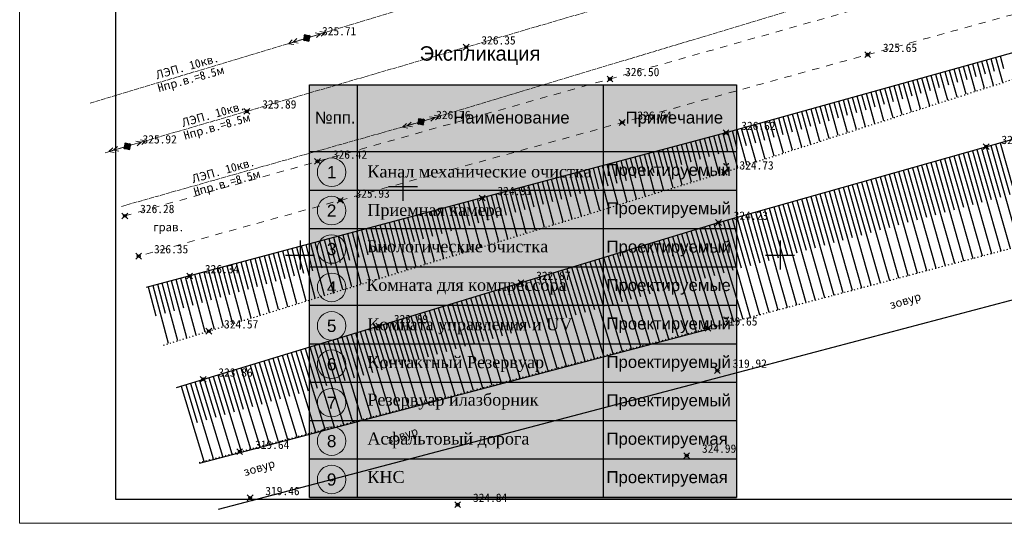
# Model space of a CAD drawing. Header units: metres. Extents: x 703615 to 712205, y 4306166 to 4311183.
# Tile 15 of 256: x 707151 to 707254, y 4306635 to 4306687. Entities that reach past the tile are written whole.
import ezdxf
from ezdxf.enums import TextEntityAlignment as Align

# ---------------------------------------------------------------- set-up
doc = ezdxf.new("R2010")
doc.units = ezdxf.units.M
doc.header["$LTSCALE"] = 0.5
doc.header["$PDMODE"] = 35
doc.header["$PDSIZE"] = 0.3
for name, pattern in [('Auto_Street_NotBorder_Line_m1', [3, 1.5, -1.5]), ('Commnctn_Electr_VLP_High_Built_m1', [1, 1, 0]), ('ДОРОГИ_СТРОЯЩ', [9, 8, -1]), ('Контура низ откосов  Штриховая 0.1-0.5 - - - - - - -', [0.6, 0.1, -0.5])]:
    doc.linetypes.add(name, pattern=pattern)
for name, color, linetype in [('(001) Сетка', 92, 'Continuous'), ('(004) Точки рельефа', 7, 'Continuous'), ('(022) Возд. Линии', 7, 'Continuous'), ('(025) Дорога', 7, 'Continuous'), ('(027) Гидрография', 7, 'Continuous'), ('(035) Откосы', 7, 'Continuous'), ('(037) Контуры', 7, 'Continuous'), ('Номер пп.', 250, 'Continuous'), ('Экспликация', 7, 'Continuous')]:
    doc.layers.add(name, color=color, linetype=linetype)
doc.layers.add('AUTO#_ROADS_EXIST_L', color=7, linetype='Continuous', lineweight=15, true_color=0x000000)
doc.layers.add('COMMN_OBJCT_#####_B', color=7, linetype='Continuous', lineweight=15, true_color=0x000000)
doc.layers.add('COMMN_OBJCT_ELCTR_B', color=7, linetype='Continuous', true_color=0x000000)
doc.layers.add('COMMN_OBJCT_ELCTR_L', color=7, linetype='Continuous', true_color=0x000000)
doc.layers.add('ПЛАНИРОВКА', color=7, linetype='Continuous', lineweight=5)
doc.layers.add('Рамка  штамп', color=7, linetype='Continuous', lineweight=30)
doc.styles.add('ARIAL', font='arial.ttf', dxfattribs={"height": 1.75})
doc.styles.add('BM-431', font='txt')
doc.styles.add('D-431', font='txt')
doc.styles.get("Standard").update_dxf_attribs({"font": 'times.ttf'})
doc.styles.add('стиль2', font='arial.ttf', dxfattribs={"height": 1.5})
doc.styles.add('Юлия', font='arial.ttf')

# ---------------------------------------------------------------- blocks, each defined once
blk = doc.blocks.new('CommnctnPoleRCsquare_m1')
at = {"layer": 'COMMN_OBJCT_#####_B', "lineweight": 13, "true_color": 0xfffffe}
blk.add_hatch(color=7, dxfattribs=at).paths.add_polyline_path([(-0.6, 0.6), (-0.6, -0.6), (0.6, -0.6), (0.6, 0.6)])
at = {"layer": 'COMMN_OBJCT_#####_B', "lineweight": 13, "true_color": 0x000000}
blk.add_hatch(color=18, dxfattribs=at).paths.add_polyline_path([(-0.1, 0, 1), (0.1, 0, 1)])
at = {"layer": 'COMMN_OBJCT_#####_B', "color": 18, "lineweight": 9, "true_color": 0x000000}
blk.add_lwpolyline([(0.6, 0.6), (-0.6, 0.6), (-0.6, -0.6), (0.6, -0.6)], close=True, dxfattribs=at)
blk.add_circle((0, 0), 0.1, dxfattribs=at)
blk = doc.blocks.new('ElectricHighVLP_m1')
at = {"layer": 'COMMN_OBJCT_ELCTR_B', "color": 18, "linetype": 'Continuous', "lineweight": 20, "true_color": 0x000000}
for p, q in [((0, 0), (4, 0)), ((3, 0), (2, 0.5)), ((3, 0), (2, -0.5)), ((4, 0), (3, 0.5)), ((4, 0), (3, -0.5))]:
    blk.add_line(p, q, dxfattribs=at)
blk = doc.blocks.new('Setka')
at = {"layer": '(001) Сетка'}
for p, q in [((0, 1.5), (0, -1.5)), ((-1.5, 0), (1.5, 0))]:
    blk.add_line(p, q, dxfattribs=at)
blk = doc.blocks.new('нум1')
at = {"layer": 'Номер пп.', "ltscale": 100, "true_color": 0xffffff}
h = blk.add_hatch(color=7, dxfattribs=at)
edge = h.paths.add_edge_path()
edge.add_arc((0, 0), 3.52, 0, 360)
at = {"layer": 'Номер пп.', "color": 18, "lineweight": 15, "true_color": 0x000000}
blk.add_circle((0, 0), 3.52, dxfattribs=at)
at = {"layer": 'Номер пп.', "color": 0, "ltscale": 100, "style": 'Юлия'}
blk.add_attdef('ЦИФРА', text='', height=4, dxfattribs=at).set_placement((0, 0), align=Align.MIDDLE_CENTER)
blk = doc.blocks.new('A$C0558a0ee')
at = {"layer": 'Экспликация', "ltscale": 100, "true_color": 0x8ebac7, "transparency": 33554687}
h = blk.add_hatch(color=143, dxfattribs=at)
h.dxf.hatch_style = 1
h.paths.add_polyline_path([(0, -4), (4.94, -4), (4.94, 32), (44.47, 32), (44.47, 38.94), (0, 38.94)])
at = {"layer": 'Экспликация', "ltscale": 100, "true_color": 0xffffff, "transparency": 33554687}
h = blk.add_hatch(color=7, dxfattribs=at)
h.dxf.hatch_style = 1
h.paths.add_polyline_path([(4.9, -4), (44.47, -4), (44.47, 32), (4.94, 32)])
at = {"layer": 'Экспликация', "lineweight": 30, "ltscale": 100}
blk.add_lwpolyline([(44.47, -4), (0, -4), (0, 38.94), (44.47, 38.94)], close=True, dxfattribs=at)
at = {"layer": 'Экспликация', "linetype": 'Continuous', "lineweight": 30}
for points in [[(4.94, 38.94), (4.94, -4)], [(30.56, 38.94), (30.56, -4)]]:
    blk.add_lwpolyline(points, dxfattribs=at)
at = {"layer": 'Экспликация', "color": 7, "lineweight": 30, "ltscale": 100}
for points in [[(0, 32), (44.47, 32)], [(0, 28), (44.47, 28)], [(0, 24), (44.47, 24)], [(0, 20), (44.47, 20)], [(0, 16), (44.47, 16)], [(0, 12), (44.47, 12)], [(0, 12), (44.47, 12)], [(0, 8), (44.47, 8)], [(0, 4), (44.47, 4)], [(0, 0), (44.47, 0)], [(0, -4), (44.47, -4)]]:
    blk.add_lwpolyline(points, dxfattribs=at)
at = {"layer": 'Экспликация', "color": 18, "ltscale": 0.5, "true_color": 0x000000}
ref = blk.add_blockref('нум1', (2.29, 29.86), dxfattribs=dict(at, xscale=0.4222972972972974, yscale=0.4222972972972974, zscale=0.4222972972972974))
ref.add_attrib('ЦИФРА', '1', dxfattribs={"layer": 'ПЛАНИРОВКА', "color": 18, "ltscale": 100, "true_color": 0x000000, "height": 1.27, "style": 'ARIAL'}).set_placement((2.29, 29.86), align=Align.MIDDLE_CENTER)
ref = blk.add_blockref('нум1', (2.29, 25.86), dxfattribs=dict(at, xscale=0.4222972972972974, yscale=0.4222972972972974, zscale=0.4222972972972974))
ref.add_attrib('ЦИФРА', '2', dxfattribs={"layer": 'ПЛАНИРОВКА', "color": 18, "ltscale": 100, "true_color": 0x000000, "height": 1.27, "style": 'ARIAL'}).set_placement((2.29, 25.86), align=Align.MIDDLE_CENTER)
ref = blk.add_blockref('нум1', (2.29, 21.86), dxfattribs=dict(at, xscale=0.4222972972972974, yscale=0.4222972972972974, zscale=0.4222972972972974))
ref.add_attrib('ЦИФРА', '3', dxfattribs={"layer": 'ПЛАНИРОВКА', "color": 18, "ltscale": 100, "true_color": 0x000000, "height": 1.27, "style": 'ARIAL'}).set_placement((2.29, 21.86), align=Align.MIDDLE_CENTER)
ref = blk.add_blockref('нум1', (2.29, 17.86), dxfattribs=dict(at, xscale=0.4222972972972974, yscale=0.4222972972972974, zscale=0.4222972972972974))
ref.add_attrib('ЦИФРА', '4', dxfattribs={"layer": 'ПЛАНИРОВКА', "color": 18, "ltscale": 100, "true_color": 0x000000, "height": 1.27, "style": 'ARIAL'}).set_placement((2.29, 17.86), align=Align.MIDDLE_CENTER)
ref = blk.add_blockref('нум1', (2.29, 13.86), dxfattribs=dict(at, xscale=0.4222972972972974, yscale=0.4222972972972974, zscale=0.4222972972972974))
ref.add_attrib('ЦИФРА', '5', dxfattribs={"layer": 'ПЛАНИРОВКА', "color": 18, "ltscale": 100, "true_color": 0x000000, "height": 1.27, "style": 'ARIAL'}).set_placement((2.29, 13.86), align=Align.MIDDLE_CENTER)
ref = blk.add_blockref('нум1', (2.29, 9.86), dxfattribs=dict(at, xscale=0.4222972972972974, yscale=0.4222972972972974, zscale=0.4222972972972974))
ref.add_attrib('ЦИФРА', '6', dxfattribs={"layer": 'ПЛАНИРОВКА', "color": 18, "ltscale": 100, "true_color": 0x000000, "height": 1.27, "style": 'ARIAL'}).set_placement((2.29, 9.86), align=Align.MIDDLE_CENTER)
ref = blk.add_blockref('нум1', (2.29, 5.86), dxfattribs=dict(at, xscale=0.4222972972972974, yscale=0.4222972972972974, zscale=0.4222972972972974))
ref.add_attrib('ЦИФРА', '7', dxfattribs={"layer": 'ПЛАНИРОВКА', "color": 18, "ltscale": 100, "true_color": 0x000000, "height": 1.27, "style": 'ARIAL'}).set_placement((2.29, 5.86), align=Align.MIDDLE_CENTER)
ref = blk.add_blockref('нум1', (2.29, 1.86), dxfattribs=dict(at, xscale=0.4222972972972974, yscale=0.4222972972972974, zscale=0.4222972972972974))
ref.add_attrib('ЦИФРА', '8', dxfattribs={"layer": 'ПЛАНИРОВКА', "color": 18, "ltscale": 100, "true_color": 0x000000, "height": 1.27, "style": 'ARIAL'}).set_placement((2.29, 1.86), align=Align.MIDDLE_CENTER)
ref = blk.add_blockref('нум1', (2.29, -2.14), dxfattribs=dict(at, xscale=0.4222972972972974, yscale=0.4222972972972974, zscale=0.4222972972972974))
ref.add_attrib('ЦИФРА', '9', dxfattribs={"layer": 'ПЛАНИРОВКА', "color": 18, "ltscale": 100, "true_color": 0x000000, "height": 1.27, "style": 'ARIAL'}).set_placement((2.29, -2.14), align=Align.MIDDLE_CENTER)
at = {"layer": 'Экспликация', "linetype": 'Continuous', "lineweight": 30, "style": 'стиль2'}
for s, p in [(' №пп.                     Наименование            Примечание', (0.04, 34.93, 49.86)), ('Проектируемый', (30.92, 29.48, 49.86)), ('Проектируемый', (30.92, 25.48, 49.86)), ('Проектируемый', (30.92, 21.48, 49.86)), ('Проектируемые', (30.92, 17.48, 49.86)), ('Проектируемый', (30.92, 13.48, 49.86)), ('Проектируемый', (30.92, 9.48, 49.86)), ('Проектируемый', (30.92, 5.48, 49.86)), ('Проектируемая', (30.92, 1.48, 49.86)), ('Проектируемая', (30.92, -2.52, 49.86))]:
    blk.add_text(s, height=1.25, dxfattribs=at).set_placement(p)
at = {"layer": 'Экспликация', "linetype": 'Continuous', "lineweight": 15, "transparency": 33554687, "insert": (0.87, 42.97), "char_height": 1.5, "attachment_point": 1, "style": 'стиль2'}
blk.add_mtext_dynamic_manual_height_columns('\\pxi7.05404;Экспликация', width=47.7569, gutter_width=15, heights=[2.97], dxfattribs=at)
at = {"layer": 'Экспликация', "ltscale": 50, "char_height": 1.25, "attachment_point": 1}
for s, insert, width in [('Канал механические очистка', (6.01, 30.56), 29.5598), ('Приемная камера', (6.01, 26.56), 29.5598), ('Биологические очистка{\\f宋体|b0|i0|c134|p2; }', (5.96, 22.77), 29.5598), ('Комната для компрессора', (5.89, 18.75), 29.8482), ('Комната управления и UV', (6.01, 14.65), 29.5598), ('Контактный Резервуар', (6.01, 10.71), 29.5598), ('Резервуар илазборник', (6.01, 6.8), 29.5598), ('Асфальтовый дорога ', (6.01, 2.75), 29.5598), ('КНС', (6.01, -1.25), 29.5598)]:
    blk.add_mtext(s, dxfattribs=dict(at, insert=insert, width=width))

msp = doc.modelspace()

# ---------------------------------------------------------------- linework, layer by layer
at = {"layer": '(027) Гидрография', "color": 4}
for points, elevation in [([(707171.99, 4306636.51), (707176.21, 4306637.62), (707224.98, 4306650.47), (707280.16, 4306665.04)], 320), ([(707170, 4306641.29), (707174.22, 4306642.4), (707222.99, 4306655.25)], 319.64)]:
    msp.add_lwpolyline(points, dxfattribs=dict(at, elevation=elevation))
at = {"layer": '(035) Откосы'}
for p, q in [((707250.82, 4306680.02, 326.12), (707250.06, 4306682.73, 326.12)), ((707250.92, 4306681.52, 326.12), (707250.54, 4306682.86, 326.12)), ((707251.77, 4306680.32, 326.12), (707251.03, 4306683, 326.12)), ((707251.88, 4306681.8, 326.12), (707251.51, 4306683.13, 326.12)), ((707252.72, 4306680.63, 326.12), (707251.99, 4306683.26, 326.12)), ((707252.83, 4306682.09, 326.12), (707252.47, 4306683.4, 326.12)), ((707253.68, 4306680.94, 326.12), (707252.95, 4306683.53, 326.12)), ((707253.79, 4306682.38, 326.12), (707253.43, 4306683.67, 326.12)), ((707247.09, 4306680.37, 326.12), (707246.69, 4306681.79, 326.12)), ((707247.96, 4306679.1, 326.12), (707247.17, 4306681.92, 326.12)), ((707248.05, 4306680.65, 326.12), (707247.66, 4306682.06, 326.12)), ((707248.91, 4306679.4, 326.12), (707248.14, 4306682.19, 326.12)), ((707249, 4306680.94, 326.12), (707248.62, 4306682.33, 326.12)), ((707249.87, 4306679.71, 326.12), (707249.1, 4306682.46, 326.12)), ((707249.96, 4306681.23, 326.12), (707249.58, 4306682.59, 326.12)), ((707243.26, 4306679.22, 326.12), (707242.84, 4306680.72, 326.12)), ((707244.15, 4306677.87, 326.12), (707243.32, 4306680.85, 326.12)), ((707244.22, 4306679.51, 326.12), (707243.81, 4306680.99, 326.12)), ((707245.11, 4306678.18, 326.12), (707244.29, 4306681.12, 326.12)), ((707245.17, 4306679.79, 326.12), (707244.77, 4306681.25, 326.12)), ((707246.06, 4306678.48, 326.12), (707245.25, 4306681.39, 326.12)), ((707246.13, 4306680.08, 326.12), (707245.73, 4306681.52, 326.12)), ((707247.01, 4306678.79, 326.12), (707246.21, 4306681.66, 326.12)), ((707239.43, 4306678.07, 326.12), (707238.99, 4306679.64, 326.12)), ((707240.34, 4306676.65, 326.12), (707239.47, 4306679.78, 326.12)), ((707240.39, 4306678.36, 326.12), (707239.95, 4306679.91, 326.12)), ((707241.3, 4306676.95, 326.12), (707240.44, 4306680.05, 326.12)), ((707241.34, 4306678.64, 326.12), (707240.92, 4306680.18, 326.12)), ((707242.25, 4306677.26, 326.12), (707241.4, 4306680.32, 326.12)), ((707242.3, 4306678.93, 326.12), (707241.88, 4306680.45, 326.12)), ((707243.2, 4306677.57, 326.12), (707242.36, 4306680.58, 326.12)), ((707236.54, 4306675.42, 326.12), (707235.62, 4306678.71, 326.12)), ((707236.56, 4306677.21, 326.12), (707236.1, 4306678.84, 326.12)), ((707237.49, 4306675.73, 326.12), (707236.58, 4306678.97, 326.12)), ((707237.51, 4306677.49, 326.12), (707237.07, 4306679.11, 326.12)), ((707238.44, 4306676.03, 326.12), (707237.55, 4306679.24, 326.12)), ((707238.47, 4306677.78, 326.12), (707238.03, 4306679.38, 326.12)), ((707239.39, 4306676.34, 326.12), (707238.51, 4306679.51, 326.12)), ((707232.73, 4306674.2, 326.12), (707231.77, 4306677.63, 326.12)), ((707232.73, 4306676.06, 326.12), (707232.25, 4306677.77, 326.12)), ((707233.68, 4306674.5, 326.12), (707232.73, 4306677.9, 326.12)), ((707233.68, 4306676.35, 326.12), (707233.21, 4306678.04, 326.12)), ((707234.63, 4306674.81, 326.12), (707233.7, 4306678.17, 326.12)), ((707234.64, 4306676.63, 326.12), (707234.18, 4306678.3, 326.12)), ((707235.58, 4306675.12, 326.12), (707234.66, 4306678.44, 326.12)), ((707235.6, 4306676.92, 326.12), (707235.14, 4306678.57, 326.12)), ((707228.92, 4306672.97, 326.12), (707227.92, 4306676.56, 326.12)), ((707228.9, 4306674.91, 326.12), (707228.4, 4306676.7, 326.12)), ((707229.87, 4306673.28, 326.12), (707228.88, 4306676.83, 326.12)), ((707229.85, 4306675.2, 326.12), (707229.36, 4306676.96, 326.12)), ((707230.82, 4306673.58, 326.12), (707229.84, 4306677.1, 326.12)), ((707230.81, 4306675.48, 326.12), (707230.33, 4306677.23, 326.12)), ((707231.77, 4306673.89, 326.12), (707230.81, 4306677.37, 326.12)), ((707231.77, 4306675.77, 326.12), (707231.29, 4306677.5, 326.12)), ((707225.05, 4306673.76, 326.12), (707224.55, 4306675.63, 326.12)), ((707226.06, 4306672.05, 326.12), (707225.03, 4306675.76, 326.12)), ((707226.02, 4306674.05, 326.12), (707225.51, 4306675.89, 326.12)), ((707227.01, 4306672.36, 326.12), (707225.99, 4306676.03, 326.12)), ((707226.98, 4306674.34, 326.12), (707226.47, 4306676.16, 326.12)), ((707227.97, 4306672.66, 326.12), (707226.96, 4306676.29, 326.12)), ((707227.94, 4306674.62, 326.12), (707227.44, 4306676.43, 326.12)), ((707221.21, 4306672.65, 326.12), (707220.68, 4306674.6, 326.12)), ((707222.2, 4306670.84, 326.12), (707221.17, 4306674.72, 326.12)), ((707222.17, 4306672.92, 326.12), (707221.65, 4306674.85, 326.12)), ((707223.16, 4306671.14, 326.12), (707222.13, 4306674.98, 326.12)), ((707223.13, 4306673.2, 326.12), (707222.62, 4306675.11, 326.12)), ((707224.12, 4306671.43, 326.12), (707223.1, 4306675.24, 326.12)), ((707224.09, 4306673.47, 326.12), (707223.58, 4306675.37, 326.12)), ((707225.07, 4306671.73, 326.12), (707224.06, 4306675.5, 326.12)), ((707252.92, 4306674.52, 323.87), (707254.4, 4306669.28, 323.87)), ((707253.4, 4306674.65, 323.87), (707256.36, 4306664.16, 323.87)), ((707217.36, 4306671.54, 326.12), (707216.82, 4306673.56, 326.12)), ((707218.38, 4306669.66, 326.12), (707217.3, 4306673.69, 326.12)), ((707218.32, 4306671.82, 326.12), (707217.79, 4306673.82, 326.12)), ((707219.34, 4306669.96, 326.12), (707218.27, 4306673.95, 326.12)), ((707219.28, 4306672.09, 326.12), (707218.75, 4306674.08, 326.12)), ((707220.29, 4306670.25, 326.12), (707219.24, 4306674.21, 326.12)), ((707220.24, 4306672.37, 326.12), (707219.72, 4306674.34, 326.12)), ((707221.25, 4306670.55, 326.12), (707220.2, 4306674.47, 326.12)), ((707249.55, 4306673.57, 323.87), (707252.49, 4306663.14, 323.87)), ((707250.03, 4306673.7, 323.87), (707251.5, 4306668.49, 323.87)), ((707250.51, 4306673.84, 323.87), (707253.46, 4306663.4, 323.87)), ((707250.99, 4306673.97, 323.87), (707252.47, 4306668.75, 323.87)), ((707251.47, 4306674.11, 323.87), (707254.43, 4306663.65, 323.87)), ((707251.95, 4306674.25, 323.87), (707253.43, 4306669.01, 323.87)), ((707252.43, 4306674.38, 323.87), (707255.4, 4306663.91, 323.87)), ((707213.52, 4306670.44, 326.12), (707212.96, 4306672.53, 326.12)), ((707214.56, 4306668.49, 326.12), (707213.44, 4306672.66, 326.12)), ((707214.48, 4306670.71, 326.12), (707213.93, 4306672.79, 326.12)), ((707215.51, 4306668.78, 326.12), (707214.41, 4306672.92, 326.12)), ((707215.44, 4306670.99, 326.12), (707214.89, 4306673.05, 326.12)), ((707216.47, 4306669.08, 326.12), (707215.37, 4306673.18, 326.12)), ((707216.4, 4306671.26, 326.12), (707215.86, 4306673.31, 326.12)), ((707217.42, 4306669.37, 326.12), (707216.34, 4306673.43, 326.12)), ((707245.7, 4306672.48, 323.87), (707248.63, 4306662.12, 323.87)), ((707246.18, 4306672.61, 323.87), (707247.65, 4306667.43, 323.87)), ((707246.66, 4306672.75, 323.87), (707249.59, 4306662.38, 323.87)), ((707247.14, 4306672.89, 323.87), (707248.61, 4306667.69, 323.87)), ((707247.62, 4306673.02, 323.87), (707250.56, 4306662.63, 323.87)), ((707248.1, 4306673.16, 323.87), (707249.57, 4306667.96, 323.87)), ((707248.59, 4306673.29, 323.87), (707251.53, 4306662.89, 323.87)), ((707249.07, 4306673.43, 323.87), (707250.54, 4306668.22, 323.87)), ((707209.68, 4306669.33, 326.12), (707209.1, 4306671.5, 326.12)), ((707210.73, 4306667.31, 326.12), (707209.58, 4306671.63, 326.12)), ((707210.64, 4306669.61, 326.12), (707210.06, 4306671.76, 326.12)), ((707211.69, 4306667.6, 326.12), (707210.55, 4306671.89, 326.12)), ((707211.6, 4306669.88, 326.12), (707211.03, 4306672.02, 326.12)), ((707212.65, 4306667.9, 326.12), (707211.51, 4306672.15, 326.12)), ((707212.56, 4306670.16, 326.12), (707211.99, 4306672.27, 326.12)), ((707213.6, 4306668.19, 326.12), (707212.48, 4306672.4, 326.12)), ((707242.33, 4306671.53, 323.87), (707243.79, 4306666.38, 323.87)), ((707242.81, 4306671.66, 323.87), (707245.73, 4306661.35, 323.87)), ((707243.29, 4306671.8, 323.87), (707244.75, 4306666.64, 323.87)), ((707243.77, 4306671.93, 323.87), (707246.69, 4306661.61, 323.87)), ((707244.26, 4306672.07, 323.87), (707245.72, 4306666.9, 323.87)), ((707244.74, 4306672.21, 323.87), (707247.66, 4306661.86, 323.87)), ((707245.22, 4306672.34, 323.87), (707246.68, 4306667.17, 323.87)), ((707205.83, 4306668.23, 326.12), (707205.23, 4306670.47, 326.12)), ((707206.91, 4306666.13, 326.12), (707205.72, 4306670.6, 326.12)), ((707206.79, 4306668.5, 326.12), (707206.2, 4306670.73, 326.12)), ((707207.87, 4306666.42, 326.12), (707206.68, 4306670.86, 326.12)), ((707207.75, 4306668.78, 326.12), (707207.17, 4306670.99, 326.12)), ((707208.82, 4306666.72, 326.12), (707207.65, 4306671.11, 326.12)), ((707208.72, 4306669.05, 326.12), (707208.13, 4306671.24, 326.12)), ((707209.78, 4306667.01, 326.12), (707208.61, 4306671.37, 326.12)), ((707238.48, 4306670.44, 323.87), (707239.93, 4306665.32, 323.87)), ((707238.96, 4306670.57, 323.87), (707241.86, 4306660.33, 323.87)), ((707239.44, 4306670.71, 323.87), (707240.89, 4306665.59, 323.87)), ((707239.92, 4306670.85, 323.87), (707242.83, 4306660.59, 323.87)), ((707240.41, 4306670.98, 323.87), (707241.86, 4306665.85, 323.87)), ((707240.89, 4306671.12, 323.87), (707243.79, 4306660.84, 323.87)), ((707241.37, 4306671.25, 323.87), (707242.82, 4306666.11, 323.87)), ((707241.85, 4306671.39, 323.87), (707244.76, 4306661.1, 323.87)), ((707201.99, 4306667.12, 326.12), (707201.37, 4306669.44, 326.12)), ((707203.09, 4306664.95, 326.12), (707201.85, 4306669.57, 326.12)), ((707202.95, 4306667.4, 326.12), (707202.34, 4306669.7, 326.12)), ((707204.04, 4306665.24, 326.12), (707202.82, 4306669.83, 326.12)), ((707203.91, 4306667.67, 326.12), (707203.3, 4306669.95, 326.12)), ((707205, 4306665.54, 326.12), (707203.79, 4306670.08, 326.12)), ((707204.87, 4306667.95, 326.12), (707204.27, 4306670.21, 326.12)), ((707205.95, 4306665.83, 326.12), (707204.75, 4306670.34, 326.12)), ((707235.11, 4306669.49, 323.87), (707237.99, 4306659.31, 323.87)), ((707235.59, 4306669.62, 323.87), (707237.03, 4306664.53, 323.87)), ((707236.08, 4306669.76, 323.87), (707238.96, 4306659.57, 323.87)), ((707236.56, 4306669.89, 323.87), (707238, 4306664.79, 323.87)), ((707237.04, 4306670.03, 323.87), (707239.92, 4306659.82, 323.87)), ((707237.52, 4306670.17, 323.87), (707238.96, 4306665.06, 323.87)), ((707238, 4306670.3, 323.87), (707240.89, 4306660.08, 323.87)), ((707198.15, 4306666.02, 326.12), (707197.51, 4306668.41, 326.12)), ((707199.26, 4306663.77, 326.12), (707197.99, 4306668.54, 326.12)), ((707199.11, 4306666.29, 326.12), (707198.47, 4306668.67, 326.12)), ((707200.22, 4306664.07, 326.12), (707198.96, 4306668.79, 326.12)), ((707200.07, 4306666.57, 326.12), (707199.44, 4306668.92, 326.12)), ((707201.18, 4306664.36, 326.12), (707199.92, 4306669.05, 326.12)), ((707201.03, 4306666.84, 326.12), (707200.41, 4306669.18, 326.12)), ((707202.13, 4306664.66, 326.12), (707200.89, 4306669.31, 326.12)), ((707231.26, 4306668.4, 323.87), (707234.12, 4306658.29, 323.87)), ((707231.75, 4306668.53, 323.87), (707233.18, 4306663.48, 323.87)), ((707232.23, 4306668.67, 323.87), (707235.09, 4306658.54, 323.87)), ((707232.71, 4306668.81, 323.87), (707234.14, 4306663.74, 323.87)), ((707233.19, 4306668.94, 323.87), (707236.06, 4306658.8, 323.87)), ((707233.67, 4306669.08, 323.87), (707235.1, 4306664, 323.87)), ((707234.15, 4306669.21, 323.87), (707237.02, 4306659.06, 323.87)), ((707234.63, 4306669.35, 323.87), (707236.07, 4306664.27, 323.87)), ((707194.3, 4306664.91, 326.12), (707193.65, 4306667.38, 326.12)), ((707195.44, 4306662.59, 326.12), (707194.13, 4306667.51, 326.12)), ((707195.27, 4306665.19, 326.12), (707194.61, 4306667.63, 326.12)), ((707196.4, 4306662.89, 326.12), (707195.09, 4306667.76, 326.12)), ((707196.23, 4306665.46, 326.12), (707195.58, 4306667.89, 326.12)), ((707197.35, 4306663.18, 326.12), (707196.06, 4306668.02, 326.12)), ((707197.19, 4306665.74, 326.12), (707196.54, 4306668.15, 326.12)), ((707198.31, 4306663.48, 326.12), (707197.03, 4306668.28, 326.12)), ((707227.9, 4306667.45, 323.87), (707229.32, 4306662.42, 323.87)), ((707228.38, 4306667.58, 323.87), (707231.22, 4306657.52, 323.87)), ((707228.86, 4306667.72, 323.87), (707230.28, 4306662.68, 323.87)), ((707229.34, 4306667.85, 323.87), (707232.19, 4306657.78, 323.87)), ((707229.82, 4306667.99, 323.87), (707231.25, 4306662.95, 323.87)), ((707230.3, 4306668.13, 323.87), (707233.16, 4306658.03, 323.87)), ((707230.78, 4306668.26, 323.87), (707232.21, 4306663.21, 323.87)), ((707190.46, 4306663.81, 326.12), (707189.78, 4306666.35, 326.12)), ((707191.62, 4306661.41, 326.12), (707190.27, 4306666.47, 326.12)), ((707191.42, 4306664.08, 326.12), (707190.75, 4306666.6, 326.12)), ((707192.57, 4306661.71, 326.12), (707191.23, 4306666.73, 326.12)), ((707192.38, 4306664.36, 326.12), (707191.71, 4306666.86, 326.12)), ((707193.53, 4306662, 326.12), (707192.2, 4306666.99, 326.12)), ((707193.34, 4306664.63, 326.12), (707192.68, 4306667.12, 326.12)), ((707194.48, 4306662.3, 326.12), (707193.16, 4306667.25, 326.12)), ((707224.05, 4306666.36, 323.87), (707225.56, 4306661.39, 323.87)), ((707224.53, 4306666.49, 323.87), (707227.35, 4306656.5, 323.87)), ((707225.01, 4306666.63, 323.87), (707226.42, 4306661.63, 323.87)), ((707225.49, 4306666.77, 323.87), (707228.32, 4306656.76, 323.87)), ((707225.97, 4306666.9, 323.87), (707227.39, 4306661.89, 323.87)), ((707226.45, 4306667.04, 323.87), (707229.29, 4306657.01, 323.87)), ((707226.93, 4306667.17, 323.87), (707228.35, 4306662.16, 323.87)), ((707227.42, 4306667.31, 323.87), (707230.25, 4306657.27, 323.87)), ((707186.62, 4306662.7, 326.12), (707185.92, 4306665.31, 326.12)), ((707187.79, 4306660.24, 326.12), (707186.4, 4306665.44, 326.12)), ((707187.58, 4306662.98, 326.12), (707186.89, 4306665.57, 326.12)), ((707188.75, 4306660.53, 326.12), (707187.37, 4306665.7, 326.12)), ((707188.54, 4306663.25, 326.12), (707187.85, 4306665.83, 326.12)), ((707189.71, 4306660.82, 326.12), (707188.34, 4306665.96, 326.12)), ((707189.5, 4306663.53, 326.12), (707188.82, 4306666.09, 326.12)), ((707190.66, 4306661.12, 326.12), (707189.3, 4306666.22, 326.12)), ((707220.7, 4306665.34, 323.87), (707223.68, 4306655.53, 323.87)), ((707221.18, 4306665.48, 323.87), (707222.67, 4306660.57, 323.87)), ((707221.66, 4306665.63, 323.87), (707224.65, 4306655.79, 323.87)), ((707222.13, 4306665.78, 323.87), (707223.63, 4306660.85, 323.87)), ((707222.61, 4306665.92, 323.87), (707225.62, 4306656.04, 323.87)), ((707223.09, 4306666.07, 323.87), (707224.6, 4306661.12, 323.87)), ((707223.57, 4306666.21, 323.87), (707226.59, 4306656.3, 323.87)), ((707182.78, 4306661.6, 326.12), (707182.06, 4306664.28, 326.12)), ((707183.97, 4306659.06, 326.12), (707182.54, 4306664.41, 326.12)), ((707183.74, 4306661.87, 326.12), (707183.02, 4306664.54, 326.12)), ((707184.93, 4306659.35, 326.12), (707183.51, 4306664.67, 326.12)), ((707184.7, 4306662.15, 326.12), (707183.99, 4306664.8, 326.12)), ((707185.88, 4306659.65, 326.12), (707184.47, 4306664.93, 326.12)), ((707185.66, 4306662.42, 326.12), (707184.96, 4306665.06, 326.12)), ((707186.84, 4306659.94, 326.12), (707185.44, 4306665.19, 326.12)), ((707217.35, 4306664.32, 323.87), (707218.82, 4306659.48, 323.87)), ((707217.83, 4306664.47, 323.87), (707220.78, 4306654.77, 323.87)), ((707218.31, 4306664.61, 323.87), (707219.79, 4306659.75, 323.87)), ((707218.79, 4306664.76, 323.87), (707221.75, 4306655.02, 323.87)), ((707219.26, 4306664.9, 323.87), (707220.75, 4306660.03, 323.87)), ((707219.74, 4306665.05, 323.87), (707222.72, 4306655.28, 323.87)), ((707220.22, 4306665.19, 323.87), (707221.71, 4306660.3, 323.87)), ((707178.93, 4306660.49, 326.12), (707178.2, 4306663.25, 326.12)), ((707180.15, 4306657.88, 326.12), (707178.68, 4306663.38, 326.12)), ((707179.89, 4306660.77, 326.12), (707179.16, 4306663.51, 326.12)), ((707181.1, 4306658.17, 326.12), (707179.64, 4306663.64, 326.12)), ((707180.85, 4306661.04, 326.12), (707180.13, 4306663.77, 326.12)), ((707182.06, 4306658.47, 326.12), (707180.61, 4306663.9, 326.12)), ((707181.81, 4306661.32, 326.12), (707181.09, 4306664.03, 326.12)), ((707183.02, 4306658.76, 326.12), (707181.58, 4306664.15, 326.12)), ((707214, 4306663.3, 323.87), (707216.91, 4306653.75, 323.87)), ((707214.48, 4306663.45, 323.87), (707215.94, 4306658.66, 323.87)), ((707214.96, 4306663.59, 323.87), (707217.88, 4306654, 323.87)), ((707215.44, 4306663.74, 323.87), (707216.9, 4306658.93, 323.87)), ((707215.92, 4306663.88, 323.87), (707218.85, 4306654.26, 323.87)), ((707216.39, 4306664.03, 323.87), (707217.86, 4306659.21, 323.87)), ((707216.87, 4306664.17, 323.87), (707219.81, 4306654.51, 323.87)), ((707175.09, 4306659.39, 326.12), (707174.33, 4306662.22, 326.12)), ((707176.32, 4306656.7, 326.12), (707174.82, 4306662.35, 326.12)), ((707176.05, 4306659.66, 326.12), (707175.3, 4306662.48, 326.12)), ((707177.28, 4306656.99, 326.12), (707175.78, 4306662.61, 326.12)), ((707177.01, 4306659.94, 326.12), (707176.26, 4306662.74, 326.12)), ((707178.24, 4306657.29, 326.12), (707176.75, 4306662.87, 326.12)), ((707177.97, 4306660.22, 326.12), (707177.23, 4306662.99, 326.12)), ((707179.19, 4306657.58, 326.12), (707177.71, 4306663.12, 326.12)), ((707210.65, 4306662.28, 323.87), (707212.09, 4306657.57, 323.87)), ((707211.13, 4306662.43, 323.87), (707214.01, 4306652.98, 323.87)), ((707211.61, 4306662.57, 323.87), (707213.05, 4306657.84, 323.87)), ((707212.09, 4306662.72, 323.87), (707214.97, 4306653.24, 323.87)), ((707212.57, 4306662.86, 323.87), (707214.01, 4306658.11, 323.87)), ((707213.05, 4306663.01, 323.87), (707215.94, 4306653.49, 323.87)), ((707213.52, 4306663.15, 323.87), (707214.98, 4306658.39, 323.87)), ((707171.25, 4306658.28, 326.12), (707170.47, 4306661.19, 326.12)), ((707172.5, 4306655.52, 326.12), (707170.95, 4306661.32, 326.12)), ((707172.21, 4306658.56, 326.12), (707171.44, 4306661.45, 326.12)), ((707173.46, 4306655.82, 326.12), (707171.92, 4306661.58, 326.12)), ((707173.17, 4306658.83, 326.12), (707172.4, 4306661.7, 326.12)), ((707174.41, 4306656.11, 326.12), (707172.88, 4306661.83, 326.12)), ((707174.13, 4306659.11, 326.12), (707173.37, 4306661.96, 326.12)), ((707175.37, 4306656.4, 326.12), (707173.85, 4306662.09, 326.12)), ((707207.31, 4306661.26, 323.87), (707210.14, 4306651.96, 323.87)), ((707207.78, 4306661.41, 323.87), (707209.2, 4306656.75, 323.87)), ((707208.26, 4306661.55, 323.87), (707211.1, 4306652.22, 323.87)), ((707208.74, 4306661.7, 323.87), (707210.16, 4306657.02, 323.87)), ((707209.22, 4306661.84, 323.87), (707212.07, 4306652.47, 323.87)), ((707209.7, 4306661.99, 323.87), (707211.13, 4306657.3, 323.87)), ((707210.18, 4306662.14, 323.87), (707213.04, 4306652.73, 323.87)), ((707167.4, 4306657.18, 326.12), (707166.61, 4306660.16, 326.12)), ((707168.68, 4306654.34, 326.12), (707167.09, 4306660.29, 326.12)), ((707168.36, 4306657.45, 326.12), (707167.57, 4306660.42, 326.12)), ((707169.63, 4306654.64, 326.12), (707168.06, 4306660.54, 326.12)), ((707169.33, 4306657.73, 326.12), (707168.54, 4306660.67, 326.12)), ((707170.59, 4306654.93, 326.12), (707169.02, 4306660.8, 326.12)), ((707170.29, 4306658.01, 326.12), (707169.5, 4306660.93, 326.12)), ((707171.55, 4306655.23, 326.12), (707169.99, 4306661.06, 326.12)), ((707203.96, 4306660.24, 323.87), (707205.35, 4306655.66, 323.87)), ((707204.44, 4306660.39, 323.87), (707207.23, 4306651.2, 323.87)), ((707204.91, 4306660.53, 323.87), (707206.32, 4306655.93, 323.87)), ((707205.39, 4306660.68, 323.87), (707208.2, 4306651.45, 323.87)), ((707205.87, 4306660.83, 323.87), (707207.28, 4306656.2, 323.87)), ((707206.35, 4306660.97, 323.87), (707209.17, 4306651.71, 323.87)), ((707206.83, 4306661.12, 323.87), (707208.24, 4306656.48, 323.87)), ((707165.48, 4306656.62, 326.12), (707164.68, 4306659.64, 326.12)), ((707166.77, 4306653.75, 326.12), (707165.16, 4306659.77, 326.12)), ((707166.44, 4306656.9, 326.12), (707165.64, 4306659.9, 326.12)), ((707167.72, 4306654.05, 326.12), (707166.12, 4306660.03, 326.12)), ((707200.61, 4306659.22, 323.87), (707203.36, 4306650.18, 323.87)), ((707201.09, 4306659.37, 323.87), (707202.47, 4306654.84, 323.87)), ((707201.57, 4306659.51, 323.87), (707204.33, 4306650.43, 323.87)), ((707202.04, 4306659.66, 323.87), (707203.43, 4306655.11, 323.87)), ((707202.52, 4306659.81, 323.87), (707205.3, 4306650.69, 323.87)), ((707203, 4306659.95, 323.87), (707204.39, 4306655.38, 323.87)), ((707203.48, 4306660.1, 323.87), (707206.27, 4306650.94, 323.87)), ((707197.26, 4306658.2, 323.87), (707198.62, 4306653.75, 323.87)), ((707197.74, 4306658.35, 323.87), (707200.46, 4306649.41, 323.87)), ((707198.22, 4306658.5, 323.87), (707199.58, 4306654.02, 323.87)), ((707198.7, 4306658.64, 323.87), (707201.43, 4306649.67, 323.87)), ((707199.17, 4306658.79, 323.87), (707200.54, 4306654.29, 323.87)), ((707199.65, 4306658.93, 323.87), (707202.39, 4306649.92, 323.87)), ((707200.13, 4306659.08, 323.87), (707201.51, 4306654.56, 323.87)), ((707193.91, 4306657.19, 323.87), (707196.59, 4306648.39, 323.87)), ((707194.39, 4306657.33, 323.87), (707195.73, 4306652.93, 323.87)), ((707194.87, 4306657.48, 323.87), (707197.56, 4306648.65, 323.87)), ((707195.35, 4306657.62, 323.87), (707196.69, 4306653.2, 323.87)), ((707195.83, 4306657.77, 323.87), (707198.52, 4306648.9, 323.87)), ((707196.3, 4306657.91, 323.87), (707197.66, 4306653.47, 323.87)), ((707196.78, 4306658.06, 323.87), (707199.49, 4306649.16, 323.87)), ((707190.56, 4306656.17, 323.87), (707191.88, 4306651.83, 323.87)), ((707191.04, 4306656.31, 323.87), (707193.69, 4306647.63, 323.87)), ((707191.52, 4306656.46, 323.87), (707192.85, 4306652.11, 323.87)), ((707192, 4306656.6, 323.87), (707194.65, 4306647.88, 323.87)), ((707192.48, 4306656.75, 323.87), (707193.81, 4306652.38, 323.87)), ((707192.96, 4306656.89, 323.87), (707195.62, 4306648.14, 323.87)), ((707193.43, 4306657.04, 323.87), (707194.77, 4306652.65, 323.87)), ((707187.22, 4306655.15, 323.87), (707189.82, 4306646.61, 323.87)), ((707187.69, 4306655.29, 323.87), (707189, 4306651.01, 323.87)), ((707188.17, 4306655.44, 323.87), (707190.78, 4306646.86, 323.87)), ((707188.65, 4306655.58, 323.87), (707189.96, 4306651.29, 323.87)), ((707189.13, 4306655.73, 323.87), (707191.75, 4306647.12, 323.87)), ((707189.61, 4306655.87, 323.87), (707190.92, 4306651.56, 323.87)), ((707190.09, 4306656.02, 323.87), (707192.72, 4306647.37, 323.87)), ((707183.87, 4306654.13, 323.87), (707185.15, 4306649.92, 323.87)), ((707184.35, 4306654.27, 323.87), (707186.91, 4306645.85, 323.87)), ((707184.82, 4306654.42, 323.87), (707186.11, 4306650.2, 323.87)), ((707185.3, 4306654.56, 323.87), (707187.88, 4306646.1, 323.87)), ((707185.78, 4306654.71, 323.87), (707187.07, 4306650.47, 323.87)), ((707186.26, 4306654.86, 323.87), (707188.85, 4306646.35, 323.87)), ((707186.74, 4306655, 323.87), (707188.03, 4306650.74, 323.87)), ((707180.52, 4306653.11, 323.87), (707183.04, 4306644.83, 323.87)), ((707181, 4306653.25, 323.87), (707182.26, 4306649.1, 323.87)), ((707181.48, 4306653.4, 323.87), (707184.01, 4306645.08, 323.87)), ((707181.95, 4306653.55, 323.87), (707183.22, 4306649.38, 323.87)), ((707182.43, 4306653.69, 323.87), (707184.98, 4306645.34, 323.87)), ((707182.91, 4306653.84, 323.87), (707184.19, 4306649.65, 323.87)), ((707183.39, 4306653.98, 323.87), (707185.94, 4306645.59, 323.87)), ((707176.69, 4306651.94, 323.87), (707179.17, 4306643.81, 323.87)), ((707177.17, 4306652.09, 323.87), (707178.41, 4306648.01, 323.87)), ((707177.65, 4306652.23, 323.87), (707180.14, 4306644.06, 323.87)), ((707178.13, 4306652.38, 323.87), (707179.38, 4306648.28, 323.87)), ((707178.61, 4306652.53, 323.87), (707181.11, 4306644.32, 323.87)), ((707179.08, 4306652.67, 323.87), (707180.34, 4306648.56, 323.87)), ((707179.56, 4306652.82, 323.87), (707182.07, 4306644.57, 323.87)), ((707180.04, 4306652.96, 323.87), (707181.3, 4306648.83, 323.87)), ((707173.35, 4306650.92, 323.87), (707174.56, 4306646.92, 323.87)), ((707173.82, 4306651.07, 323.87), (707176.27, 4306643.04, 323.87)), ((707174.3, 4306651.22, 323.87), (707175.53, 4306647.19, 323.87)), ((707174.78, 4306651.36, 323.87), (707177.24, 4306643.3, 323.87)), ((707175.26, 4306651.51, 323.87), (707176.49, 4306647.46, 323.87)), ((707175.74, 4306651.65, 323.87), (707178.2, 4306643.55, 323.87)), ((707176.22, 4306651.8, 323.87), (707177.45, 4306647.74, 323.87)), ((707170, 4306649.91, 323.87), (707172.4, 4306642.02, 323.87)), ((707170.48, 4306650.05, 323.87), (707171.68, 4306646.1, 323.87)), ((707170.95, 4306650.2, 323.87), (707173.36, 4306642.28, 323.87)), ((707171.43, 4306650.34, 323.87), (707172.64, 4306646.37, 323.87)), ((707171.91, 4306650.49, 323.87), (707174.33, 4306642.53, 323.87)), ((707172.39, 4306650.63, 323.87), (707173.6, 4306646.65, 323.87)), ((707172.87, 4306650.78, 323.87), (707175.3, 4306642.79, 323.87)), ((707168.08, 4306649.32, 323.87), (707170.46, 4306641.51, 323.87)), ((707168.56, 4306649.47, 323.87), (707169.75, 4306645.55, 323.87)), ((707169.04, 4306649.61, 323.87), (707171.43, 4306641.77, 323.87)), ((707169.52, 4306649.76, 323.87), (707170.72, 4306645.83, 323.87))]:
    msp.add_line(p, q, dxfattribs=at)
at = {"layer": '(035) Откосы', "flags": 128}
for points, elevation in [([(707319.78, 4306703.96), (707269.53, 4306688.15), (707224.84, 4306675.7), (707164.44, 4306659.58)], 326.12), ([(707167.61, 4306649.18), (707224.06, 4306666.36), (707274.01, 4306680.48), (707320.65, 4306694.91)], 323.87)]:
    msp.add_lwpolyline(points, dxfattribs=dict(at, elevation=elevation))
at = {"layer": '(035) Откосы', "linetype": 'Контура низ откосов  Штриховая 0.1-0.5 - - - - - - -'}
for points, elevation in [([(707166.26, 4306653.6), (707224.66, 4306671.6), (707269.95, 4306686.17), (707320.04, 4306702.13)], 324.57), ([(707169.98, 4306641.38), (707174.19, 4306642.49), (707222.96, 4306655.34), (707320.48, 4306681.09)], 319.64)]:
    msp.add_lwpolyline(points, dxfattribs=dict(at, elevation=elevation))
at = {"lineweight": 30, "ltscale": 0.1, "elevation": 321.54}
msp.add_lwpolyline([(707161.26, 4306637.54), (707358.76, 4306637.54), (707358.76, 4306781.04), (707161.26, 4306781.04), (707161.26, 4306637.54)], dxfattribs=at)
at = {"color": 0, "linetype": 'ByBlock', "lineweight": -2, "transparency": 16777216}
for p in [(707181.17, 4306685.57, 325.71), (707197.77, 4306684.62, 326.35), (707239.59, 4306683.83, 325.65), (707212.75, 4306681.31, 326.5), (707174.93, 4306677.94, 325.89), (707193.06, 4306676.85, 326.76), (707214.03, 4306676.77, 326.64), (707224.84, 4306675.7, 326.62), (707162.47, 4306674.3, 325.92), (707251.95, 4306674.25, 324.07), (707182.29, 4306672.72, 326.42), (707224.66, 4306671.6, 324.73), (707184.65, 4306668.66, 325.93), (707199.44, 4306668.92, 324.91), (707162.22, 4306667.05, 326.29), (707224.06, 4306666.36, 324.23), (707163.66, 4306662.86, 326.35), (707168.96, 4306660.79, 326.34), (707203.48, 4306660.1, 322.87), (707170.97, 4306655.05, 324.57), (707188.65, 4306655.58, 323.89), (707222.96, 4306655.34, 319.65), (707223.95, 4306650.95, 319.92), (707170.38, 4306650.02, 323.87), (707174.19, 4306642.49, 319.64), (707220.75, 4306642.09, 648.85), (707175.27, 4306637.69, 319.46), (707196.89, 4306636.97, 648.71)]:
    msp.add_point(p, dxfattribs=at)
at = {"layer": 'AUTO#_ROADS_EXIST_L', "linetype": 'Auto_Street_NotBorder_Line_m1', "lineweight": 15, "elevation": 326.29, "flags": 128}
for points in [[(707162.17, 4306667.04), (707305.75, 4306707.56)], [(707308.28, 4306702.81), (707163.46, 4306662.81)]]:
    msp.add_lwpolyline(points, dxfattribs=at)
at = {"layer": 'COMMN_OBJCT_ELCTR_L', "linetype": 'Commnctn_Electr_VLP_High_Built_m1', "lineweight": 20, "flags": 128}
for points, elevation in [([(707158.59, 4306678.78), (707265.54, 4306710.94), (707321.59, 4306730)], 325.71), ([(707160.16, 4306673.63), (707219.45, 4306690.95), (707260.49, 4306702.82), (707326.92, 4306722.32)], 325.92), ([(707161.86, 4306668.04), (707193.06, 4306676.85), (707255.96, 4306695.8), (707321.83, 4306715.8)], 326.46)]:
    msp.add_lwpolyline(points, dxfattribs=dict(at, elevation=elevation))
at = {"layer": 'Рамка  штамп', "color": 7, "linetype": 'Continuous', "lineweight": 15, "ltscale": 100, "elevation": 321.54}
msp.add_lwpolyline([(707151.26, 4306635.04), (707361.26, 4306635.04), (707361.26, 4306783.54), (707151.26, 4306783.54), (707151.26, 4306635.04)], dxfattribs=at)

# ---------------------------------------------------------------- block references
at = {"layer": '(001) Сетка'}
for p in [(707191.19, 4306670.12, 323.87), (707180.47, 4306662.97), (707230.47, 4306662.97)]:
    msp.add_blockref('Setka', p, dxfattribs=at)
at = {"color": 5}
msp.add_blockref('A$C0558a0ee', (707181.47, 4306641.74, 323.87), dxfattribs=at)
at = {"layer": 'COMMN_OBJCT_#####_B', "color": 18, "true_color": 0x000000, "xscale": 0.5, "yscale": 0.5, "zscale": 0.5, "rotation": 347.8261480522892}
for p in [(707181.17, 4306685.57, -0.75), (707193.06, 4306676.85), (707162.47, 4306674.3, -0.55)]:
    msp.add_blockref('CommnctnPoleRCsquare_m1', p, dxfattribs=at)
at = {"layer": 'COMMN_OBJCT_ELCTR_B'}
for p, xscale, yscale, zscale, rotation in [((707181.17, 4306685.57, -0.75), 0.4999999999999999, 0.4999999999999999, 0.4999999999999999, 197.0514794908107), ((707181.17, 4306685.57, -0.75), 0.5, 0.5, 0.5, 16.7749167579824), ((707193.06, 4306676.85), 0.5, 0.5, 0.5, 16.7749167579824), ((707193.06, 4306676.85), 0.4999999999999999, 0.4999999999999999, 0.4999999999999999, 195.9551830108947), ((707162.47, 4306674.3, -0.55), 0.4999999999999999, 0.4999999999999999, 0.4999999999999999, 195.9551830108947), ((707162.47, 4306674.3, -0.55), 0.5, 0.5, 0.5, 16.7749167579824)]:
    msp.add_blockref('ElectricHighVLP_m1', p, dxfattribs=dict(at, xscale=xscale, yscale=yscale, zscale=zscale, rotation=rotation))

# ---------------------------------------------------------------- texts
at = {"layer": '(004) Точки рельефа', "style": 'D-431'}
for s, p in [('325.71', (707182.76, 4306685.85, 325.71)), ('326.35', (707199.36, 4306684.9, 326.35)), ('325.65', (707241.18, 4306684.12, 325.65)), ('326.50', (707214.33, 4306681.6, 326.5)), ('325.89', (707176.52, 4306678.23, 325.89)), ('326.76', (707194.65, 4306677.13, 326.76)), ('326.64', (707215.61, 4306677.06, 326.64)), ('326.62', (707226.43, 4306675.99, 326.62)), ('325.92', (707164.06, 4306674.59, 325.92)), ('324.07', (707253.54, 4306674.53, 324.07)), ('326.42', (707183.88, 4306673, 326.42)), ('324.73', (707226.24, 4306671.88, 324.73)), ('325.93', (707186.24, 4306668.94, 325.93)), ('324.91', (707201.03, 4306669.21, 324.91)), ('326.28', (707163.81, 4306667.34, 326.29)), ('324.23', (707225.64, 4306666.64, 324.23)), ('326.35', (707165.25, 4306663.15, 326.35)), ('326.34', (707170.55, 4306661.07, 326.34)), ('322.87', (707205.07, 4306660.38, 322.87)), ('324.57', (707172.55, 4306655.33, 324.57)), ('323.89', (707190.24, 4306655.87, 323.89)), ('319.65', (707224.55, 4306655.63, 319.65)), ('319.92', (707225.53, 4306651.24, 319.92)), ('323.86', (707171.96, 4306650.31, 323.87)), ('319.64', (707175.78, 4306642.78, 319.64)), ('324.99', (707222.34, 4306642.38, 648.85)), ('319.46', (707176.85, 4306637.97, 319.46)), ('324.84', (707198.48, 4306637.26, 648.71))]:
    msp.add_text(s, height=0.875, dxfattribs=at).set_placement(p)
at = {"layer": '(022) Возд. Линии', "style": 'BM-431'}
for p in [(707165.78, 4306679.94), (707168.49, 4306674.98), (707169.54, 4306669.12, 326.29), (707169.54, 4306669.12, 326.29)]:
    msp.add_text('Hпр.в.=8.5м', height=0.875, rotation=15.76, dxfattribs=at).set_placement(p)
at = {"layer": '(022) Возд. Линии', "char_height": 0.875, "attachment_point": 1, "rotation": 15.76, "style": 'BM-431'}
for insert in [(707165.32, 4306682.12), (707168.03, 4306677.15), (707169.08, 4306671.3, 326.29), (707169.08, 4306671.3, 326.29)]:
    msp.add_mtext('ЛЭП. 10кв.', dxfattribs=dict(at, insert=insert))
at = {"layer": '(025) Дорога', "linetype": 'ДОРОГИ_СТРОЯЩ', "style": 'BM-431'}
msp.add_text('грав.', height=0.875, dxfattribs=at).set_placement((707165.18, 4306665.45))
at = {"layer": '(037) Контуры', "color": 0, "linetype": 'ByBlock', "style": 'BM-431'}
for p in [(707242.03, 4306657.33), (707189.63, 4306643.29), (707174.73, 4306639.94)]:
    msp.add_text('зовур', height=0.875, rotation=16.91, dxfattribs=at).set_placement(p)

doc.saveas('drawing.dxf')
